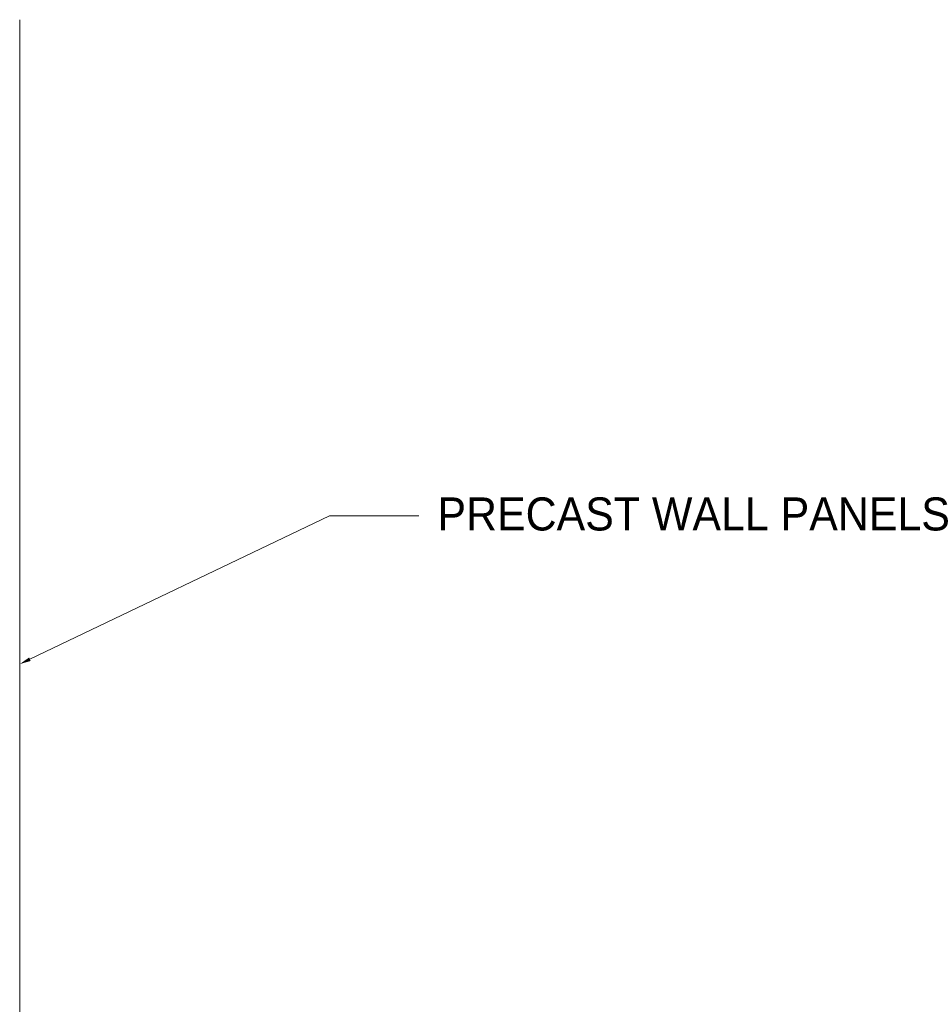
# Model space of a CAD drawing. Header units: inches. Extents: x 298 to 9722, y 170 to 7422.
# Tile 23 of 36: x 2551 to 2793, y 591 to 853. Entities that reach past the tile are written whole.
import ezdxf

# ---------------------------------------------------------------- set-up
doc = ezdxf.new("R2010")
doc.units = ezdxf.units.IN
doc.header["$MEASUREMENT"] = 0
doc.layers.add('E-DETL-GRPH', color=7, linetype='Continuous', lineweight=35)
doc.layers.add('S-301 Building Sections [E-202_a Reference]$0$G-ELECT-REF', color=253, linetype='Continuous', lineweight=9)
doc.styles.add("S-301 Building Sections [E-202_a Reference]$0$3 4 1'-0", font='arial.ttf', dxfattribs={"height": 2})

# ---------------------------------------------------------------- blocks, each defined once
blk = doc.blocks.new('S-301 Building Sections [E-202_a Reference]')
at = {"layer": 'S-301 Building Sections [E-202_a Reference]$0$G-ELECT-REF', "color": 9}
for p, q in [((702.368, 257.447), (702.368, 318.968)), ((702.984, 280.262), (721.135, 288.95)), ((721.135, 288.95), (726.548, 288.95))]:
    blk.add_line(p, q, dxfattribs=at)
blk.add_solid([(703.033, 280.159), (702.368, 279.967), (702.935, 280.365)], dxfattribs=at)
at = {"layer": 'S-301 Building Sections [E-202_a Reference]$0$G-ELECT-REF', "color": 9, "lineweight": 30, "style": "S-301 Building Sections [E-202_a Reference]$0$3 4 1'-0"}
blk.add_text('PRECAST WALL PANELS', height=2, dxfattribs=at).set_placement((727.649, 288.055))

msp = doc.modelspace()

# ---------------------------------------------------------------- block references
at = {"layer": 'E-DETL-GRPH', "color": 0, "xscale": 4.390625, "yscale": 4.390625, "zscale": 4.390625}
msp.add_blockref('S-301 Building Sections [E-202_a Reference]', (-533.0696, -547.58069), dxfattribs=at)

doc.saveas('drawing.dxf')
